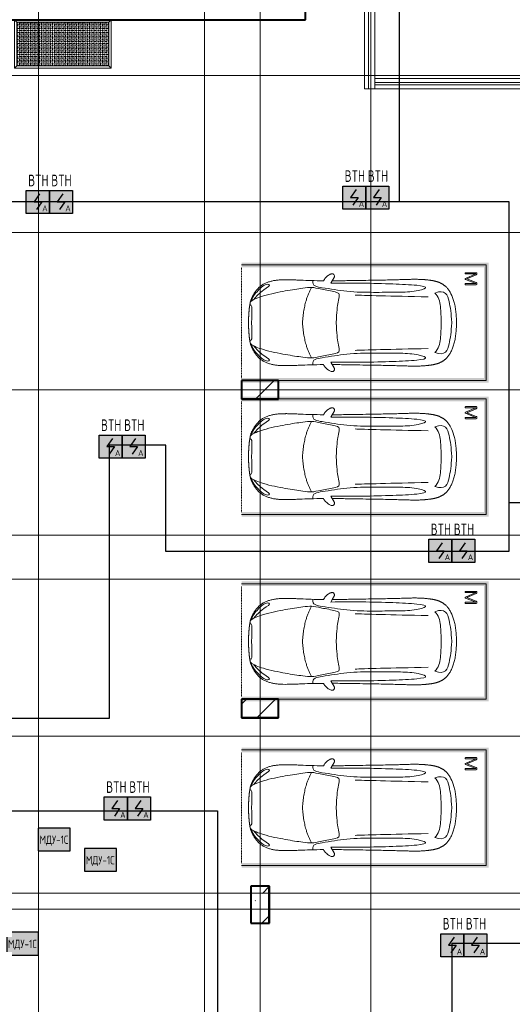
# Model space of a CAD drawing. Header units: millimetres. Extents: x -135639 to 224623, y -383017 to -59102.
# Tile 165 of 256: x 55790 to 66458, y -304223 to -282906. Entities that reach past the tile are written whole.
import ezdxf
from ezdxf.enums import TextEntityAlignment as Align

# ---------------------------------------------------------------- set-up
doc = ezdxf.new("R2010")
doc.units = ezdxf.units.MM
for name, pattern in [('CONTINOUS', [0]), ('Линия сетки', [25, 20, -2.5, 0, -2.5]), ('Невидимые', [5, 3, -2]), ('Штрих_3_3_', [6, 3, -3])]:
    doc.linetypes.add(name, pattern=pattern)
for name, color, linetype, lineweight in [('A-000-M_MASS', 7, 'Continuous', 18), ('A-200-M_WALL_INT', 7, 'Continuous', 18), ('A-314-M_WINDOW', 7, 'Continuous', 18), ('C-953-M_PARKING', 7, 'Continuous', 18), ('C-953-MH_PARKING', 7, 'Невидимые', 18), ('S-280-M_COLUMN', 7, 'Continuous', 18), ('S-280-M_STRUCT_FRAME', 7, 'Continuous', 18), ('Z-030-M_GRID', 7, 'Continuous', 9), ('Арматура воздуховодов', 7, 'Continuous', 18), ('ОС', 5, 'Continuous', 25), ('ПС', 7, 'Continuous', 40), ('СС-011-ПОЖ-СИГНАЛИЗАЦИЯ', 1, 'Continuous', 30)]:
    doc.layers.add(name, color=color, linetype=linetype, lineweight=lineweight)
doc.layers.add('ССПС', color=5, linetype='Continuous')
doc.styles.add('1111', font='isocpeur.ttf')

# ---------------------------------------------------------------- blocks, each defined once
blk = doc.blocks.new('A_PAR_Parking - M-2663509-B2_-11_400_')
at = {"layer": 'C-953-M_PARKING', "true_color": 0xf7f9fb}
blk.add_hatch(color=7, dxfattribs=at).paths.add_polyline_path([(-1300, 2650), (-1300, -2700), (1300, -2700), (1300, 2650), (1200, 2650), (1200, -2600), (-1200, -2600), (-1200, 2650)])
at = {"layer": 'A-000-M_MASS', "color": 253, "true_color": 0xaaaaaa}
for p, q in [((-853, 717), (-993, 639)), ((-906, 687), (-993, 639)), ((853, 717), (993, 639)), ((993, 639), (906, 687))]:
    blk.add_line(p, q, dxfattribs=at)
for centre, start, end in [((-1010, 678), 223.4184, 293.9305), ((1010, 678), 246.0695, 316.5816)]:
    blk.add_arc(centre, 42.2, start, end, dxfattribs=at)
for points, knots in [([(-908, 876), (-908, 976), (-911, 1161), (-920, 1362), (-926, 1508), (-930, 1645), (-930, 1769), (-922, 1880), (-911, 1957), (-894, 2031), (-871, 2100), (-841, 2165), (-809, 2216), (-779, 2254), (-754, 2281), (-727, 2307), (-698, 2332), (-667, 2355), (-636, 2376), (-604, 2395), (-574, 2412), (-545, 2426), (-519, 2438), (-500, 2445), (-485, 2450), (-474, 2453), (-463, 2456), (-452, 2458), (-440, 2461), (-428, 2463), (-414, 2466), (-402, 2468), (-391, 2470), (-383, 2471), (-376, 2473), (-370, 2474), (-363, 2475), (-356, 2476), (-349, 2477), (-343, 2478), (-337, 2479), (-330, 2480), (-324, 2481), (-317, 2481), (-309, 2482), (-301, 2483), (-293, 2484), (-285, 2485), (-276, 2486), (-263, 2487), (-249, 2488), (-235, 2489), (-223, 2490), (-211, 2491), (-199, 2492), (-186, 2493), (-168, 2494), (-148, 2495), (-127, 2496), (-106, 2497), (-77, 2498), (-40, 2500), (-13, 2501), (1, 2501)], [-1, -1, -1, -1, -0.913265, -0.826531, -0.783163, -0.739796, -0.653061, -0.612245, -0.571429, -0.530612, -0.489796, -0.44898, -0.408163, -0.387755, -0.367347, -0.346939, -0.326531, -0.306122, -0.285714, -0.265306, -0.244898, -0.22449, -0.204082, -0.183673, -0.173469, -0.163265, -0.153061, -0.142857, -0.132653, -0.122449, -0.112245, -0.102041, -0.096939, -0.091837, -0.086735, -0.084184, -0.081633, -0.076531, -0.07398, -0.071429, -0.068878, -0.066327, -0.063776, -0.061224, -0.058673, -0.056122, -0.053571, -0.05102, -0.048469, -0.045918, -0.040816, -0.038265, -0.035714, -0.033163, -0.030612, -0.028061, -0.02551, -0.020408, -0.017857, -0.015306, -0.010204, -0.005102, 0, 0, 0, 0]), ([(-480, 2441), (-586, 2392), (-719, 2283), (-847, 2128), (-828, 2057)], [0, 0, 0, 0, 0.53668, 1.024735, 1.024735, 1.024735, 1.024735]), ([(-828, 2057), (-803, 2016), (-728, 2173), (-566, 2339), (-505, 2381)], [0, 0, 0, 0, 0.497572, 1.022643, 1.022643, 1.022643, 1.022643]), ([(-459, 2446), (-508, 2398), (-601, 2147), (-696, 1684), (-744, 1354), (-774, 1106), (-734, 996), (-660, 552), (-618, 522), (-447, 565), (-234, 590), (-2, 602)], [0, 0, 0, 0, 0.884172, 2.058368, 3.212407, 3.977765, 4.871213, 5.547774, 6.288901, 6.772879, 7.454401, 7.454401, 7.454401, 7.454401]), ([(1, 2501), (22, 2500), (51, 2499), (88, 2498), (113, 2497), (137, 2496), (160, 2494), (181, 2493), (201, 2492), (219, 2491), (237, 2489), (253, 2488), (268, 2487), (282, 2485), (295, 2484), (307, 2483), (320, 2481), (330, 2480), (338, 2479), (345, 2478), (350, 2477), (356, 2476), (361, 2475), (366, 2474), (371, 2473), (377, 2472), (385, 2471), (393, 2469), (403, 2467), (416, 2465), (434, 2462), (454, 2458), (476, 2453), (498, 2446), (521, 2437), (555, 2422), (605, 2396), (669, 2355), (730, 2307), (773, 2263), (802, 2225), (823, 2195), (841, 2164), (857, 2132), (871, 2099), (887, 2053), (904, 1994), (915, 1931), (922, 1879), (926, 1839), (928, 1798), (930, 1756), (930, 1720), (931, 1690), (931, 1667), (930, 1645), (930, 1621), (929, 1598), (929, 1566), (927, 1526), (925, 1459), (919, 1336), (911, 1145), (908, 970), (908, 876)], [-1, -1, -1, -1, -0.992347, -0.98852, -0.984694, -0.980867, -0.977041, -0.973214, -0.969388, -0.965561, -0.961735, -0.957908, -0.954082, -0.950255, -0.946429, -0.942602, -0.938776, -0.933673, -0.931122, -0.928571, -0.92602, -0.923469, -0.920918, -0.918367, -0.915816, -0.913265, -0.908163, -0.903061, -0.897959, -0.887755, -0.877551, -0.857143, -0.836735, -0.816327, -0.795918, -0.77551, -0.734694, -0.693878, -0.653061, -0.612245, -0.591837, -0.571429, -0.55102, -0.530612, -0.510204, -0.489796, -0.44898, -0.408163, -0.387755, -0.367347, -0.346939, -0.326531, -0.306122, -0.295918, -0.285714, -0.27551, -0.265306, -0.255102, -0.244898, -0.22449, -0.204082, -0.163265, -0.081633, 0, 0, 0, 0]), ([(459, 2446), (508, 2398), (601, 2147), (696, 1684), (744, 1354), (774, 1106), (734, 996), (660, 552), (618, 522), (447, 565), (234, 590), (2, 602)], [0, 0, 0, 0, 0.884172, 2.058368, 3.212407, 3.977765, 4.871213, 5.547774, 6.288901, 6.772879, 7.454401, 7.454401, 7.454401, 7.454401]), ([(480, 2441), (586, 2392), (719, 2283), (847, 2128), (828, 2057)], [0, 0, 0, 0, 0.53668, 1.024735, 1.024735, 1.024735, 1.024735]), ([(828, 2057), (803, 2016), (728, 2173), (566, 2339), (505, 2381)], [0, 0, 0, 0, 0.497572, 1.022643, 1.022643, 1.022643, 1.022643]), ([(-908, 1106), (-792, 1130), (-753, 859), (-663, 332), (-655, -196), (-661, -684), (-663, -1068), (-764, -1443), (-817, -1157), (-842, -605), (-857, -17), (-857, 454), (-853, 717)], [0, 0, 0, 0, 1.013953, 2.476159, 4.172855, 5.704608, 7.082231, 8.244161, 9.589947, 11.154659, 12.917121, 14.362976, 14.362976, 14.362976, 14.362976]), ([(908, 1106), (792, 1130), (753, 859), (663, 332), (655, -196), (661, -684), (663, -1068), (764, -1443), (817, -1157), (842, -605), (857, -17), (857, 454), (853, 717)], [0, 0, 0, 0, 1.013953, 2.476159, 4.172855, 5.704608, 7.082231, 8.244161, 9.589947, 11.154659, 12.917121, 14.362976, 14.362976, 14.362976, 14.362976]), ([(-1041, 649), (-1044, 652), (-1049, 657), (-1053, 664), (-1055, 669), (-1057, 675), (-1058, 682), (-1058, 688), (-1058, 702), (-1052, 723), (-1036, 756), (-1011, 790), (-985, 818), (-962, 839), (-944, 853), (-926, 866), (-914, 873), (-908, 876)], [-1, -1, -1, -1, -0.941667, -0.9125, -0.883333, -0.854167, -0.825, -0.795833, -0.766667, -0.65, -0.533333, -0.4, -0.266667, -0.2, -0.133333, -0.066667, 0, 0, 0, 0]), ([(908, 876), (913, 873), (923, 867), (944, 853), (971, 832), (1000, 803), (1026, 771), (1043, 742), (1053, 719), (1057, 703), (1059, 690), (1058, 680), (1056, 673), (1054, 666), (1050, 658), (1045, 652), (1041, 649)], [-1, -1, -1, -1, -0.941667, -0.883333, -0.766667, -0.65, -0.533333, -0.4, -0.333333, -0.266667, -0.2, -0.166667, -0.133333, -0.1, -0.066667, 0, 0, 0, 0]), ([(0, -2004), (-45, -2004), (-132, -2001), (-252, -1991), (-362, -1974), (-462, -1950), (-551, -1921), (-630, -1886), (-686, -1853), (-726, -1824), (-753, -1802), (-774, -1782), (-789, -1766), (-799, -1753), (-809, -1740), (-819, -1727), (-828, -1714), (-836, -1701), (-844, -1688), (-851, -1674), (-858, -1661), (-864, -1647), (-870, -1634), (-876, -1620), (-881, -1606), (-885, -1592), (-890, -1578), (-894, -1565), (-897, -1551), (-901, -1537), (-904, -1524), (-907, -1510), (-909, -1497), (-912, -1483), (-914, -1470), (-916, -1457), (-918, -1444), (-919, -1432), (-921, -1419), (-923, -1403), (-925, -1383), (-928, -1361), (-930, -1339), (-932, -1318), (-934, -1290), (-936, -1257), (-938, -1218), (-939, -1179), (-940, -1139), (-940, -1097), (-939, -1039), (-938, -958), (-934, -846), (-931, -714), (-926, -559), (-923, -376), (-919, -163), (-915, 82), (-911, 315), (-908, 521), (-907, 631), (-906, 687)], [-1, -1, -1, -1, -0.97619, -0.952381, -0.928571, -0.904762, -0.880952, -0.857143, -0.833333, -0.821429, -0.809524, -0.797619, -0.791667, -0.785714, -0.779762, -0.77381, -0.767857, -0.761905, -0.755952, -0.75, -0.744048, -0.738095, -0.732143, -0.72619, -0.720238, -0.714286, -0.708333, -0.702381, -0.696429, -0.690476, -0.684524, -0.678571, -0.672619, -0.666667, -0.660714, -0.654762, -0.64881, -0.642857, -0.636905, -0.630952, -0.619048, -0.607143, -0.595238, -0.583333, -0.571429, -0.547619, -0.52381, -0.5, -0.47619, -0.452381, -0.428571, -0.380952, -0.333333, -0.285714, -0.238095, -0.190476, -0.142857, -0.095238, -0.047619, -0.02381, 0, 0, 0, 0]), ([(906, 687), (907, 631), (908, 521), (911, 367), (913, 222), (916, 41), (919, -163), (923, -376), (926, -559), (930, -688), (932, -780), (934, -844), (936, -902), (938, -956), (939, -1007), (940, -1053), (940, -1097), (940, -1139), (939, -1179), (938, -1218), (936, -1257), (934, -1290), (932, -1318), (930, -1339), (928, -1361), (925, -1383), (923, -1403), (921, -1419), (919, -1432), (918, -1444), (916, -1457), (914, -1470), (912, -1483), (909, -1497), (907, -1510), (904, -1524), (901, -1537), (897, -1551), (894, -1565), (890, -1578), (885, -1592), (881, -1606), (876, -1620), (870, -1634), (864, -1647), (858, -1661), (851, -1674), (844, -1688), (836, -1701), (828, -1714), (819, -1727), (809, -1740), (799, -1753), (789, -1766), (774, -1782), (753, -1802), (726, -1824), (686, -1853), (607, -1900), (495, -1942), (362, -1974), (252, -1991), (132, -2001), (45, -2004), (0, -2004)], [-1, -1, -1, -1, -0.97619, -0.952381, -0.928571, -0.904762, -0.857143, -0.809524, -0.761905, -0.714286, -0.690476, -0.666667, -0.642857, -0.619048, -0.595238, -0.571429, -0.547619, -0.52381, -0.5, -0.47619, -0.452381, -0.428571, -0.416667, -0.404762, -0.392857, -0.380952, -0.369048, -0.363095, -0.357143, -0.35119, -0.345238, -0.339286, -0.333333, -0.327381, -0.321429, -0.315476, -0.309524, -0.303571, -0.297619, -0.291667, -0.285714, -0.279762, -0.27381, -0.267857, -0.261905, -0.255952, -0.25, -0.244048, -0.238095, -0.232143, -0.22619, -0.220238, -0.214286, -0.208333, -0.202381, -0.190476, -0.178571, -0.166667, -0.142857, -0.095238, -0.071429, -0.047619, -0.02381, 0, 0, 0, 0]), ([(-643, -1535), (-732, -1765), (-468, -1855), (-203, -1891), (-2, -1902)], [0, 0, 0, 0, 0.867049, 1.684227, 1.684227, 1.684227, 1.684227]), ([(-643, -1535), (-570, -1622), (-349, -1664), (-124, -1672), (-2, -1676)], [0, 0, 0, 0, 0.616728, 1.242165, 1.242165, 1.242165, 1.242165]), ([(643, -1535), (732, -1765), (468, -1855), (203, -1891), (2, -1902)], [0, 0, 0, 0, 0.867049, 1.684227, 1.684227, 1.684227, 1.684227]), ([(643, -1535), (570, -1622), (349, -1664), (124, -1672), (2, -1676)], [0, 0, 0, 0, 0.616728, 1.242165, 1.242165, 1.242165, 1.242165])]:
    blk.add_open_spline(points, degree=3, knots=knots, dxfattribs=at)
for points, degree in [([(-376, 2470), (-425, 2412), (-257, 2425), (-2, 2432)], 3), ([(376, 2470), (425, 2412), (257, 2425), (2, 2432)], 3), ([(-2, 1330), (-478, 1299), (-762, 1135)], 2), ([(2, 1330), (478, 1299), (762, 1135)], 2), ([(-599, 190), (-592, 24), (-575, -588), (-560, -1389)], 3), ([(599, 190), (592, 24), (575, -588), (560, -1389)], 3)]:
    blk.add_open_spline(points, degree=degree, dxfattribs=at)
at = {"layer": 'C-953-M_PARKING', "color": 253, "true_color": 0xaaaaaa}
for p, q in [((-1250, -2650), (-1250, 2650)), ((1250, 2650), (1250, -2650)), ((823, -2198), (822, -2200)), ((822, -2200), (822, -2434)), ((825, -2196), (823, -2198)), ((823, -2198), (825, -2196)), ((828, -2195), (825, -2196)), ((825, -2196), (828, -2195)), ((834, -2195), (828, -2195)), ((840, -2195), (834, -2195)), ((844, -2196), (840, -2195)), ((840, -2195), (844, -2196)), ((846, -2198), (844, -2196)), ((844, -2196), (846, -2198)), ((846, -2200), (846, -2198)), ((938, -2199), (846, -2425)), ((846, -2425), (846, -2200)), ((869, -2430), (950, -2232)), ((939, -2197), (938, -2199)), ((938, -2199), (939, -2197)), ((941, -2196), (939, -2197)), ((939, -2197), (941, -2196)), ((944, -2195), (941, -2196)), ((941, -2196), (944, -2195)), ((949, -2195), (944, -2195)), ((944, -2195), (949, -2195)), ((953, -2195), (949, -2195)), ((949, -2195), (953, -2195)), ((950, -2232), (1037, -2429)), ((956, -2196), (953, -2195)), ((953, -2195), (956, -2196)), ((958, -2197), (956, -2196)), ((956, -2196), (958, -2197)), ((960, -2199), (958, -2197)), ((958, -2197), (960, -2199)), ((1059, -2425), (960, -2199)), ((1061, -2196), (1059, -2198)), ((1059, -2198), (1061, -2196)), ((1059, -2198), (1059, -2200)), ((1059, -2200), (1059, -2425)), ((1065, -2195), (1061, -2196)), ((1061, -2196), (1065, -2195)), ((1070, -2195), (1065, -2195)), ((1076, -2195), (1070, -2195)), ((1080, -2196), (1076, -2195)), ((1076, -2195), (1080, -2196)), ((1082, -2198), (1080, -2196)), ((1080, -2196), (1082, -2198)), ((1083, -2200), (1082, -2198)), ((1082, -2198), (1083, -2200)), ((1083, -2434), (1083, -2200)), ((822, -2434), (826, -2443)), ((826, -2443), (833, -2446)), ((833, -2446), (846, -2446)), ((846, -2446), (855, -2445)), ((855, -2445), (861, -2442)), ((861, -2442), (866, -2437)), ((866, -2437), (869, -2430)), ((1037, -2429), (1041, -2437)), ((1041, -2437), (1046, -2442)), ((1046, -2442), (1051, -2445)), ((1051, -2445), (1058, -2446)), ((1058, -2446), (1072, -2446)), ((1072, -2446), (1075, -2445)), ((1075, -2445), (1072, -2446)), ((1075, -2445), (1079, -2443)), ((1079, -2443), (1075, -2445)), ((1079, -2443), (1082, -2440)), ((1082, -2440), (1079, -2443)), ((1082, -2440), (1083, -2434)), ((1250, -2650), (-1250, -2650))]:
    blk.add_line(p, q, dxfattribs=at)
at = {"layer": 'C-953-MH_PARKING', "color": 253, "linetype": 'Штрих_3_3_', "true_color": 0xaaaaaa}
blk.add_line((-1200, 2650), (1200, 2650), dxfattribs=at)
blk = doc.blocks.new('105_Приямок_C крышкой - 1000х2000-3682975-B2_-11_400_')
at = {"layer": 'S-280-M_STRUCT_FRAME', "lineweight": 9, "true_color": 0xd2d2d2}
h = blk.add_hatch(dxfattribs=at)
h.set_pattern_fill('FP_3', color=254, style=0, pattern_type=2)
h.set_pattern_definition([(180, (-42.23, -380), (5e-14, 400), [40, -360]), (180, (-122.23, -380), (5e-14, 400), [40, -360]), (180, (-202.23, -380), (5e-14, 400), [40, -360]), (180, (-282.23, -380), (5e-14, 400), [40, -360]), (180, (-362.23, -380), (5e-14, 400), [37.766, -362.234]), (270, (-100, -360), (400, 2e-14), [40, -360]), (270, (-180, -360), (400, 2e-14), [40, -360]), (270, (-260, -360), (400, 2e-14), [40, -360]), (270, (-340, -360), (400, 2e-14), [40, -360]), (270, (-20, -360), (400, 2e-14), [40, -360]), (180, (0, -340), (5e-14, 400), [40, -360]), (180, (-80, -340), (5e-14, 400), [40, -360]), (180, (-160, -340), (5e-14, 400), [40, -360]), (180, (-240, -340), (5e-14, 400), [40, -360]), (180, (-320, -340), (5e-14, 400), [40, -360]), (270, (-57.77, -320), (400, 2e-14), [40, -360]), (270, (-137.77, -320), (400, 2e-14), [40, -360]), (270, (-217.77, -320), (400, 2e-14), [40, -360]), (270, (-297.77, -320), (400, 2e-14), [40, -360]), (270, (-377.77, -320), (400, 2e-14), [40, -360]), (180, (-42.23, -300), (5e-14, 400), [40, -360]), (180, (-122.23, -300), (5e-14, 400), [40, -360]), (180, (-202.23, -300), (5e-14, 400), [40, -360]), (180, (-282.23, -300), (5e-14, 400), [40, -360]), (180, (-362.23, -300), (5e-14, 400), [37.77, -362.23]), (270, (-100, -280), (400, 2e-14), [40, -360]), (270, (-180, -280), (400, 2e-14), [40, -360]), (270, (-260, -280), (400, 2e-14), [40, -360]), (270, (-340, -280), (400, 2e-14), [40, -360]), (270, (-20, -280), (400, 2e-14), [40, -360]), (180, (0, -260), (5e-14, 400), [40, -360]), (180, (-80, -260), (5e-14, 400), [40, -360]), (180, (-160, -260), (5e-14, 400), [40, -360]), (180, (-240, -260), (5e-14, 400), [40, -360]), (180, (-320, -260), (5e-14, 400), [40, -360]), (270, (-57.77, -240), (400, 2e-14), [40, -360]), (270, (-137.77, -240), (400, 2e-14), [40, -360]), (270, (-217.77, -240), (400, 2e-14), [40, -360]), (270, (-297.77, -240), (400, 2e-14), [40, -360]), (270, (-377.77, -240), (400, 2e-14), [40, -360]), (180, (-42.23, -220), (5e-14, 400), [40, -360]), (180, (-122.23, -220), (5e-14, 400), [40, -360]), (180, (-202.23, -220), (5e-14, 400), [40, -360]), (180, (-282.23, -220), (5e-14, 400), [40, -360]), (180, (-362.23, -220), (5e-14, 400), [37.77, -362.23]), (270, (-100, -200), (400, 2e-14), [40, -360]), (270, (-180, -200), (400, 2e-14), [40, -360]), (270, (-260, -200), (400, 2e-14), [40, -360]), (270, (-340, -200), (400, 2e-14), [40, -360]), (270, (-20, -200), (400, 2e-14), [40, -360]), (180, (0, -180), (5e-14, 400), [40, -360]), (180, (-80, -180), (5e-14, 400), [40, -360]), (180, (-160, -180), (5e-14, 400), [40, -360]), (180, (-240, -180), (5e-14, 400), [40, -360]), (180, (-320, -180), (5e-14, 400), [40, -360]), (270, (-57.77, -160), (400, 2e-14), [40, -360]), (270, (-137.77, -160), (400, 2e-14), [40, -360]), (270, (-217.77, -160), (400, 2e-14), [40, -360]), (270, (-297.77, -160), (400, 2e-14), [40, -360]), (270, (-377.77, -160), (400, 2e-14), [40, -360]), (180, (-42.23, -140), (5e-14, 400), [40, -360]), (180, (-122.23, -140), (5e-14, 400), [40, -360]), (180, (-202.23, -140), (5e-14, 400), [40, -360]), (180, (-282.23, -140), (5e-14, 400), [40, -360]), (180, (-362.23, -140), (5e-14, 400), [37.77, -362.23]), (270, (-100, -120), (400, 2e-14), [40, -360]), (270, (-180, -120), (400, 2e-14), [40, -360]), (270, (-260, -120), (400, 2e-14), [40, -360]), (270, (-340, -120), (400, 2e-14), [40, -360]), (270, (-20, -120), (400, 2e-14), [40, -360]), (180, (0, -100), (5e-14, 400), [40, -360]), (180, (-80, -100), (5e-14, 400), [40, -360]), (180, (-160, -100), (5e-14, 400), [40, -360]), (180, (-240, -100), (5e-14, 400), [40, -360]), (180, (-320, -100), (5e-14, 400), [40, -360]), (270, (-57.77, -80), (400, 2e-14), [40, -360]), (270, (-137.77, -80), (400, 2e-14), [40, -360]), (270, (-217.77, -80), (400, 2e-14), [40, -360]), (270, (-297.77, -80), (400, 2e-14), [40, -360]), (270, (-377.77, -80), (400, 2e-14), [40, -360]), (180, (-42.23, -60), (5e-14, 400), [40, -360]), (180, (-122.23, -60), (5e-14, 400), [40, -360]), (180, (-202.23, -60), (5e-14, 400), [40, -360]), (180, (-282.23, -60), (5e-14, 400), [40, -360]), (180, (-362.23, -60), (5e-14, 400), [37.77, -362.23]), (270, (-100, -40), (400, 2e-14), [40, -360]), (270, (-180, -40), (400, 2e-14), [40, -360]), (270, (-260, -40), (400, 2e-14), [40, -360]), (270, (-340, -40), (400, 2e-14), [40, -360]), (270, (-20, -40), (400, 2e-14), [40, -360]), (180, (0, -20), (5e-14, 400), [40, -360]), (180, (-80, -20), (5e-14, 400), [40, -360]), (180, (-160, -20), (5e-14, 400), [40, -360]), (180, (-240, -20), (5e-14, 400), [40, -360]), (180, (-320, -20), (5e-14, 400), [40, -360]), (270, (-57.77, 0), (400, 2e-14), [40, -360]), (270, (-137.77, 0), (400, 2e-14), [40, -360]), (270, (-217.77, 0), (400, 2e-14), [40, -360]), (270, (-297.77, 0), (400, 2e-14), [40, -360]), (270, (-377.77, 0), (400, 2e-14), [40, -360])])
h.paths.add_polyline_path([(-995, -472.5), (995, -472.5), (995, 472.5), (-995, 472.5)])
at = {"layer": 'A-314-M_WINDOW', "color": 253, "true_color": 0xaaaaaa}
for p, q in [((-1045, -522.5), (-1045, 522.5)), ((995, 472.5), (-995, 472.5)), ((-995, 472.5), (-995, -472.5)), ((995, 472.5), (995, -472.5)), ((1045, 522.5), (1045, -522.5)), ((1045, -522.5), (-1045, -522.5)), ((-995, -472.5), (995, -472.5))]:
    blk.add_line(p, q, dxfattribs=at)
at = {"layer": 'S-280-M_STRUCT_FRAME', "color": 253, "true_color": 0xaaaaaa}
for p, q in [((-995, 472.5), (-1045, 522.5)), ((995, 472.5), (1045, 522.5)), ((-995, -472.5), (-1045, -522.5)), ((995, -472.5), (1045, -522.5))]:
    blk.add_line(p, q, dxfattribs=at)
at = {"layer": 'S-280-M_STRUCT_FRAME', "color": 253, "lineweight": 9, "true_color": 0xaaaaaa}
for p, q in [((995, 472.5), (-995, 472.5)), ((-995, 472.5), (-995, -472.5)), ((995, -472.5), (995, 472.5)), ((-995, -472.5), (995, -472.5))]:
    blk.add_line(p, q, dxfattribs=at)
blk = doc.blocks.new('CP_ДШ_Hanytex_TopJoint 24C - CP_ДШ_Hanytex_TopJoint 24C-3950250-B2_-11_400_')
at = {"layer": 'A-000-M_MASS', "color": 253, "true_color": 0xaaaaaa}
for p, q in [((0, -110), (0, 110)), ((3565, 110), (0, 110)), ((3565, 25), (0, 25)), ((0, 25), (0, -25)), ((3565, -25), (3565, 25)), ((3565, 25), (3565, -110)), ((0, -25), (3565, -25)), ((3565, -110), (0, -110))]:
    blk.add_line(p, q, dxfattribs=at)
blk = doc.blocks.new('CP_ДШ_Hanytex_TopJoint 24C - CP_ДШ_Hanytex_TopJoint 24C-3950252-B2_-11_400_')
at = {"layer": 'A-000-M_MASS', "color": 253, "true_color": 0xaaaaaa}
for p, q in [((0, -110), (0, 110)), ((1930, 110), (0, 110)), ((1930, 25), (0, 25)), ((0, 25), (0, -25)), ((1930, 110), (1930, -110)), ((1930, -25), (1930, 25)), ((0, -25), (1930, -25)), ((1930, -110), (0, -110))]:
    blk.add_line(p, q, dxfattribs=at)
blk = doc.blocks.new('135_SLK_GD_AR_rvt-1-B2_-11_400_')
at = {"layer": 'A-200-M_WALL_INT', "color": 253, "lineweight": 40, "true_color": 0xaaaaaa}
for p, q in [((70532, 78808), (70532, 87048)), ((62333, 78808), (70530, 78808)), ((70530, 78808), (70532, 78808)), ((69952, 71002), (69148, 71002)), ((69148, 71002), (69148, 71000)), ((69148, 71000), (69148, 70600)), ((69952, 71000), (69952, 71002)), ((69952, 70598), (69952, 71000)), ((69148, 70600), (69148, 70598)), ((69148, 70598), (69950, 70598)), ((69950, 70598), (69952, 70598)), ((69952, 64102), (69148, 64102)), ((69148, 64102), (69148, 64100)), ((69148, 64100), (69148, 63700)), ((69952, 64100), (69952, 64102)), ((69952, 63698), (69952, 64100)), ((69148, 63700), (69148, 63698)), ((69148, 63698), (69950, 63698)), ((69950, 63698), (69952, 63698)), ((69752, 60052), (69348, 60052)), ((69348, 60052), (69348, 60050)), ((69348, 60050), (69348, 59250)), ((69752, 60050), (69752, 60052)), ((69752, 59248), (69752, 60050)), ((69348, 59250), (69348, 59248)), ((69348, 59248), (69750, 59248)), ((69750, 59248), (69752, 59248))]:
    blk.add_line(p, q, dxfattribs=at)
at = {"layer": 'A-000-M_MASS', "color": 253, "lineweight": 18, "true_color": 0xaaaaaa, "rotation": 270.0000000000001}
blk.add_blockref('CP_ДШ_Hanytex_TopJoint 24C - CP_ДШ_Hanytex_TopJoint 24C-3950252-B2_-11_400_', (71925, 79245), dxfattribs=at)
at = {"layer": 'A-000-M_MASS', "color": 253, "lineweight": 18, "true_color": 0xaaaaaa}
blk.add_blockref('CP_ДШ_Hanytex_TopJoint 24C - CP_ДШ_Hanytex_TopJoint 24C-3950250-B2_-11_400_', (72035, 77425), dxfattribs=at)
at = {"layer": 'A-314-M_WINDOW', "color": 253, "lineweight": 18, "true_color": 0xaaaaaa}
blk.add_blockref('105_Приямок_C крышкой - 1000х2000-3682975-B2_-11_400_', (65280, 78287), dxfattribs=at)
at = {"layer": 'C-953-M_PARKING', "color": 253, "lineweight": 18, "true_color": 0xaaaaaa, "rotation": 90.00000000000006}
for p in [(71800, 72250), (71800, 69350), (71800, 65350), (71800, 61750)]:
    blk.add_blockref('A_PAR_Parking - M-2663509-B2_-11_400_', p, dxfattribs=at)
blk = doc.blocks.new('Бетон-Прямоугольная-Колонна - CLM_Подземные этажи_В50-400х800-V307-B2_-11_400_')
at = {"layer": 'S-280-M_COLUMN', "lineweight": 9, "true_color": 0xaaaaaa}
h = blk.add_hatch(dxfattribs=at)
h.set_pattern_fill('FP_189', color=253, style=0, pattern_type=2)
h.set_pattern_definition([(135, (63900, -69550), (-628.618, -628.618), []), (135, (63900, -68921.4), (-628.618, -628.618), [1111.25, -222.25, 6.706, -215.544])])
h.paths.add_polyline_path([(200, -400), (200, 400), (-200, 400), (-200, -400)])
at = {"layer": 'S-280-M_COLUMN', "color": 253, "lineweight": 40, "true_color": 0xaaaaaa}
for p, q in [((200, 400), (-200, 400)), ((-200, 400), (-200, -400)), ((200, -400), (200, 400)), ((-200, -400), (200, -400))]:
    blk.add_line(p, q, dxfattribs=at)
blk = doc.blocks.new('Бетон-Прямоугольная-Колонна - CLM_Подземные этажи_В50-400х800-V308-B2_-11_400_')
at = {"layer": 'S-280-M_COLUMN', "lineweight": 9, "true_color": 0xaaaaaa}
h = blk.add_hatch(dxfattribs=at)
h.set_pattern_fill('FP_190', color=253, style=0, pattern_type=2)
h.set_pattern_definition([(135, (70800, -69550), (-628.618, -628.618), []), (135, (70800, -68921.4), (-628.618, -628.618), [1111.25, -222.25, 6.706, -215.544])])
h.paths.add_polyline_path([(200, 400), (-200, 400), (-200, -400), (200, -400), (200, -195)])
at = {"layer": 'S-280-M_COLUMN', "color": 253, "lineweight": 40, "true_color": 0xaaaaaa}
for p, q in [((200, 400), (-200, 400)), ((-200, 400), (-200, -400)), ((200, -400), (200, 400)), ((-200, -400), (200, -400))]:
    blk.add_line(p, q, dxfattribs=at)
blk = doc.blocks.new('Бетон-Прямоугольная-Колонна - CLM_Подземные этажи_В50-400х800-V317-B2_-11_400_')
at = {"layer": 'S-280-M_COLUMN', "lineweight": 9, "true_color": 0xaaaaaa}
h = blk.add_hatch(dxfattribs=at)
h.set_pattern_fill('FP_197', color=253, style=0, pattern_type=2)
h.set_pattern_definition([(225, (69550, 59650), (628.618, -628.618), []), (225, (68921.4, 59650), (628.618, -628.618), [1111.25, -222.25, 6.706, -215.544])])
h.paths.add_polyline_path([(-200, 400), (-200, -400), (200, -400), (200, 400)])
at = {"layer": 'S-280-M_COLUMN', "color": 253, "lineweight": 40, "true_color": 0xaaaaaa}
for p, q in [((200, 400), (-200, 400)), ((-200, 400), (-200, -400)), ((200, -400), (200, 400)), ((-200, -400), (200, -400))]:
    blk.add_line(p, q, dxfattribs=at)
blk = doc.blocks.new('135_SLK_K1-2-3_KR_rvt-1-B2_-11_400_')
at = {"layer": 'S-280-M_COLUMN', "color": 253, "lineweight": 18, "true_color": 0xaaaaaa}
for name, p, rotation in [('Бетон-Прямоугольная-Колонна - CLM_Подземные этажи_В50-400х800-V308-B2_-11_400_', (69550, 70800), 269.9999999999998), ('Бетон-Прямоугольная-Колонна - CLM_Подземные этажи_В50-400х800-V307-B2_-11_400_', (69550, 63900), 269.9999999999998), ('Бетон-Прямоугольная-Колонна - CLM_Подземные этажи_В50-400х800-V317-B2_-11_400_', (69550, 59650), 180)]:
    blk.add_blockref(name, p, dxfattribs=dict(at, rotation=rotation))
blk = doc.blocks.new('-2 этаж')
at = {"layer": 'Z-030-M_GRID', "color": 253, "linetype": 'Линия сетки', "true_color": 0xaaaaaa}
for p, q in [((323842.3, -369624.4), (323842.3, -260673.4)), ((327442.3, -369624.2), (327442.3, -260673.2)), ((328642.3, -367088.3), (328642.3, -260672.8)), ((331042.3, -369624), (331042.3, -260673)), ((415039.2, -272327.3), (255409.4, -272327.3)), ((415039.4, -275727.3), (255409.6, -275727.3)), ((415039.6, -279127.3), (255409.8, -279127.3)), ((412503.2, -282277.3), (255410, -282277.3)), ((415039.8, -283227.3), (255410.1, -283227.3)), ((415040.1, -286627.3), (255410.3, -286627.3)), ((412500.3, -290027.3), (255410.5, -290027.3)), ((415043.2, -290377.3), (255410.5, -290377.3))]:
    blk.add_line(p, q, dxfattribs=at)
at = {"lineweight": 5}
for name in ['135_SLK_GD_AR_rvt-1-B2_-11_400_', '135_SLK_K1-2-3_KR_rvt-1-B2_-11_400_']:
    blk.add_blockref(name, (259092.3, -349927.3), dxfattribs=at)
blk = doc.blocks.new('*U4706')
at = {"lineweight": 35, "true_color": 0xffffff}
h = blk.add_hatch(color=7, dxfattribs=at)
h.dxf.hatch_style = 1
h.paths.add_polyline_path([(0, 500), (0, 0), (500, 0), (500, 500)])
at = {"color": 1, "linetype": 'ByBlock', "lineweight": -2}
for p, q in [((289, 426), (167, 250)), ((167, 250), (333, 250)), ((333, 250), (219, 86))]:
    blk.add_line(p, q, dxfattribs=at)
at = {"color": 1, "linetype": 'ByBlock', "lineweight": -2, "ltscale": 0.1}
blk.add_lwpolyline([(0, 500), (500, 500), (500, 0), (0, 0)], close=True, dxfattribs=at)
at = {"color": 1, "linetype": 'ByBlock', "lineweight": -2, "ltscale": 1000, "style": '1111'}
blk.add_text('A', height=128, dxfattribs=at).set_placement((403, 49), align=Align.CENTER)
at = {"color": 0, "linetype": 'ByBlock', "lineweight": -2, "style": '1111'}
blk.add_attdef('INDEX', (-63, -235), '', height=125, dxfattribs=at)
at = {"color": 0, "linetype": 'ByBlock', "lineweight": -2, "style": '1111', "flags": 1}
for tag, p in [('NAME_DEVICE', (-64, -421)), ('NUM_POM', (-82, -847))]:
    blk.add_attdef(tag, p, '', height=125, dxfattribs=at)
at = {"color": 0, "linetype": 'ByBlock', "lineweight": -2, "style": '1111', "width": 0.7}
blk.add_attdef('NUM_DEVICE', (-64, -630), '', height=125, dxfattribs=at)
blk = doc.blocks.new('ger')
at = {"lineweight": 40, "ltscale": 2, "true_color": 0xffffff}
h = blk.add_hatch(color=7, dxfattribs=at)
h.dxf.hatch_style = 1
h.paths.add_polyline_path([(491036, -67336), (491036, -66843), (490345, -66843), (490345, -67336)])
at = {"layer": 'ОС', "color": 1, "lineweight": 30}
blk.add_lwpolyline([(491036, -66843), (490345, -66843), (490345, -67336), (491036, -67336)], close=True, dxfattribs=at)
at = {"layer": 'ССПС', "color": 1, "lineweight": -2, "ltscale": 1000, "style": '1111', "width": 0.8}
blk.add_text('МДУ-1С', height=180, dxfattribs=at).set_placement((490371, -67186))

msp = doc.modelspace()

# ---------------------------------------------------------------- linework, layer by layer
at = {"layer": 'СС-011-ПОЖ-СИГНАЛИЗАЦИЯ', "lineweight": 30}
for points in [[(64011, -281561), (64011, -286844)], [(55207, -286844), (66386, -286844), (66386, -294420), (58953, -294420), (58953, -292117), (57730, -292117), (57730, -298036), (50362, -298036)], [(75086, -293369), (66386, -293369)], [(120030, -307113), (111816, -307113), (111816, -306008), (102517, -306008), (102517, -305525), (90831, -305525), (90831, -305688), (81147, -305688), (81147, -304809), (73015, -304809), (73015, -307513), (65158, -307513), (65158, -302897), (66222, -302897), (75297, -302897), (75297, -303854), (78848, -303854), (78848, -299901)], [(50362, -300033), (60073, -300033), (60073, -305182), (33426, -305182)]]:
    msp.add_lwpolyline(points, dxfattribs=at)

# ---------------------------------------------------------------- block references
at = {"color": 0}
msp.add_blockref('-2 этаж', (-267648, -11789), dxfattribs=at)
at = {"layer": 'Арматура воздуховодов', "lineweight": 30}
for p in [(-434152, -233564), (-433150, -234007), (-434836, -235820)]:
    msp.add_blockref('ger', p, dxfattribs=at)
at = {"layer": 'ПС', "color": 7, "linetype": 'CONTINOUS', "lineweight": 30, "ltscale": 100}
ref = msp.add_blockref('*U4706', (55933, -287102), dxfattribs=dict(at, xscale=1.000736, yscale=1.000736, zscale=1.000736))
ref.add_attrib('NUM_DEVICE', 'BTH', dxfattribs={"layer": '0', "color": 0, "linetype": 'ByBlock', "lineweight": -2, "ltscale": 100, "height": 250.2, "style": '1111', "width": 0.7}).set_placement((56194, -286512), align=Align.CENTER)
ref = msp.add_blockref('*U4706', (56433, -287102), dxfattribs=dict(at, xscale=1.000736, yscale=1.000736, zscale=1.000736))
ref.add_attrib('NUM_DEVICE', 'BTH', dxfattribs={"layer": '0', "color": 0, "linetype": 'ByBlock', "lineweight": -2, "ltscale": 100, "height": 250.2, "style": '1111', "width": 0.7}).set_placement((56694, -286512), align=Align.CENTER)
ref = msp.add_blockref('*U4706', (62787, -287008), dxfattribs=dict(at, xscale=1.000736, yscale=1.000736, zscale=1.000736))
ref.add_attrib('NUM_DEVICE', 'BTH', dxfattribs={"layer": '0', "color": 0, "linetype": 'ByBlock', "lineweight": -2, "ltscale": 100, "height": 250.2, "style": '1111', "width": 0.7}).set_placement((63048, -286417), align=Align.CENTER)
ref = msp.add_blockref('*U4706', (63287, -287008), dxfattribs=dict(at, xscale=1.000736, yscale=1.000736, zscale=1.000736))
ref.add_attrib('NUM_DEVICE', 'BTH', dxfattribs={"layer": '0', "color": 0, "linetype": 'ByBlock', "lineweight": -2, "ltscale": 100, "height": 250.2, "style": '1111', "width": 0.7}).set_placement((63548, -286417), align=Align.CENTER)
ref = msp.add_blockref('*U4706', (57509, -292400), dxfattribs=dict(at, xscale=1.000736, yscale=1.000736, zscale=1.000736))
ref.add_attrib('NUM_DEVICE', 'BTH', dxfattribs={"layer": '0', "color": 0, "linetype": 'ByBlock', "lineweight": -2, "ltscale": 100, "height": 250.2, "style": '1111', "width": 0.7}).set_placement((57771, -291810), align=Align.CENTER)
ref = msp.add_blockref('*U4706', (58009, -292400), dxfattribs=dict(at, xscale=1.000736, yscale=1.000736, zscale=1.000736))
ref.add_attrib('NUM_DEVICE', 'BTH', dxfattribs={"layer": '0', "color": 0, "linetype": 'ByBlock', "lineweight": -2, "ltscale": 100, "height": 250.2, "style": '1111', "width": 0.7}).set_placement((58271, -291810), align=Align.CENTER)
ref = msp.add_blockref('*U4706', (64649, -294656), dxfattribs=dict(at, xscale=1.000736, yscale=1.000736, zscale=1.000736))
ref.add_attrib('NUM_DEVICE', 'BTH', dxfattribs={"layer": '0', "color": 0, "linetype": 'ByBlock', "lineweight": -2, "ltscale": 100, "height": 250.2, "style": '1111', "width": 0.7}).set_placement((64911, -294066), align=Align.CENTER)
ref = msp.add_blockref('*U4706', (65149, -294656), dxfattribs=dict(at, xscale=1.000736, yscale=1.000736, zscale=1.000736))
ref.add_attrib('NUM_DEVICE', 'BTH', dxfattribs={"layer": '0', "color": 0, "linetype": 'ByBlock', "lineweight": -2, "ltscale": 100, "height": 250.2, "style": '1111', "width": 0.7}).set_placement((65411, -294066), align=Align.CENTER)
ref = msp.add_blockref('*U4706', (57621, -300235), dxfattribs=dict(at, xscale=1.000736, yscale=1.000736, zscale=1.000736))
ref.add_attrib('NUM_DEVICE', 'BTH', dxfattribs={"layer": '0', "color": 0, "linetype": 'ByBlock', "lineweight": -2, "ltscale": 100, "height": 250.2, "style": '1111', "width": 0.7}).set_placement((57883, -299645), align=Align.CENTER)
ref = msp.add_blockref('*U4706', (58121, -300235), dxfattribs=dict(at, xscale=1.000736, yscale=1.000736, zscale=1.000736))
ref.add_attrib('NUM_DEVICE', 'BTH', dxfattribs={"layer": '0', "color": 0, "linetype": 'ByBlock', "lineweight": -2, "ltscale": 100, "height": 250.2, "style": '1111', "width": 0.7}).set_placement((58383, -299645), align=Align.CENTER)
ref = msp.add_blockref('*U4706', (64909, -303195), dxfattribs=dict(at, xscale=1.000736, yscale=1.000736, zscale=1.000736))
ref.add_attrib('NUM_DEVICE', 'BTH', dxfattribs={"layer": '0', "color": 0, "linetype": 'ByBlock', "lineweight": -2, "ltscale": 100, "height": 250.2, "style": '1111', "width": 0.7}).set_placement((65171, -302604), align=Align.CENTER)
ref = msp.add_blockref('*U4706', (65409, -303195), dxfattribs=dict(at, xscale=1.000736, yscale=1.000736, zscale=1.000736))
ref.add_attrib('NUM_DEVICE', 'BTH', dxfattribs={"layer": '0', "color": 0, "linetype": 'ByBlock', "lineweight": -2, "ltscale": 100, "height": 250.2, "style": '1111', "width": 0.7}).set_placement((65671, -302604), align=Align.CENTER)

doc.saveas('drawing.dxf')
